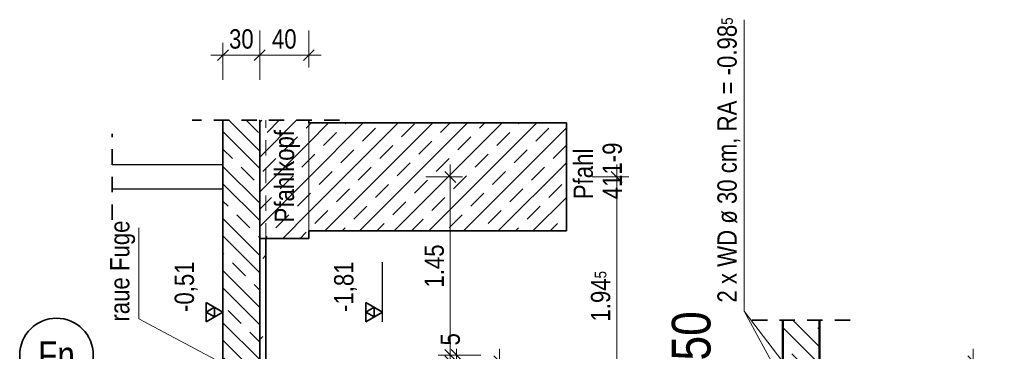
# Model space of a CAD drawing. Header units: millimetres. Extents: x -50 to 85, y 0 to 206.
# Tile 127 of 152: x 62.72 to 70.75, y 23.64 to 26.34. Entities that reach past the tile are written whole.
import ezdxf
from ezdxf.enums import TextEntityAlignment as Align

# ---------------------------------------------------------------- set-up
doc = ezdxf.new("R2010")
doc.units = ezdxf.units.MM
doc.linetypes.add('HIDDEN', pattern=[0.375, 0.25, -0.125])
doc.layers.add('Achsen', color=7, linetype='Continuous', lineweight=20)
doc.layers.add('Schraffuren', color=7, linetype='Continuous', lineweight=20)
doc.styles.add('Arial Narrow', font='ARIALN.TTF')
doc.dimstyles.new('Arch_Strakon_dimstyle', dxfattribs={"dimtxt": 15.75, "dimasz": 1, "dimexe": 1.25, "dimexo": 0.0625, "dimgap": 1, "dimtad": 0, "dimdec": 5, "dimzin": 12, "dimdsep": 46, "dimtxsty": 'Arial Narrow', "dimblk": 'Arrowhead_Tick', "dimsah": 1, "dimcen": 0, "dimse1": 1, "dimse2": 1, "dimclrd": 6, "dimclrt": 2, "dimazin": 0, "dimtfac": 1, "dimtdec": 4, "dimtmove": 0, "dimatfit": 3, "dimldrblk": 'NONE', "dimfxl": 1, "dimtvp": 1, "dimtolj": 1, "dimtzin": 0, "dimlwd": 13, "dimarcsym": 2})
pattern_1 = [(135, (0, 0), (-0.212132, -0.212132), []), (135, (-0.0707, -0.0707), (-0.212132, -0.212132), []), (135, (-0.14142, -0.14142), (-0.212132, -0.212132), [0.15, -0.1])]
pattern_2 = [(45, (0, 0), (-0.14142136, 0.14142136), [0.15, -0.1]), (45, (-0.07071, 0.07071), (-0.14142136, 0.14142136), [])]

# ---------------------------------------------------------------- blocks, each defined once
blk = doc.blocks.new('Arrowhead_Tick')
at = {"color": 0, "linetype": 'Continuous', "lineweight": -2}
for p, q in [((0, 20), (0, -10)), ((-1, 0), (0, 0)), ((10, 0), (0, 0))]:
    blk.add_line(p, q, dxfattribs=at)
at = {"color": 2, "linetype": 'Continuous', "lineweight": 35}
blk.add_line((4.42, 4.42), (-4.42, -4.42), dxfattribs=at)
blk = doc.blocks.new('*D173')
at = {"color": 6, "linetype": 'Continuous', "lineweight": 13}
blk.add_line((66.2298, 23.068), (66.2298, 23.548), dxfattribs=at)
at = {"layer": 'Defpoints', "color": 0}
for p in [(65.676, 23.558), (66.2298, 23.558), (65.376, 23.058)]:
    blk.add_point(p, dxfattribs=at)
at = {"color": 6, "lineweight": 13, "xscale": 0.01, "yscale": 0.01, "zscale": 0.01}
for p, rotation in [((66.2298, 23.558), 90), ((66.2298, 23.058), 270)]:
    blk.add_blockref('Arrowhead_Tick', p, dxfattribs=dict(at, rotation=rotation))
at = {"color": 2, "lineweight": 35, "insert": (66.0994, 23.308), "char_height": 0.1575, "attachment_point": 5, "rotation": 90, "style": 'Arial Narrow'}
blk.add_mtext('\\A1;50', dxfattribs=at)
blk = doc.blocks.new('_None')
blk = doc.blocks.new('*D174')
at = {"color": 6, "linetype": 'Continuous', "lineweight": 13}
blk.add_line((66.6298, 20.8655), (66.6298, 23.548), dxfattribs=at)
at = {"layer": 'Defpoints', "color": 0}
for p in [(65.676, 23.558), (66.6298, 23.558), (65.676, 20.8555)]:
    blk.add_point(p, dxfattribs=at)
at = {"color": 6, "lineweight": 13, "xscale": 0.01, "yscale": 0.01, "zscale": 0.01}
for p, rotation in [((66.6298, 23.558), 90), ((66.6298, 20.8555), 270)]:
    blk.add_blockref('Arrowhead_Tick', p, dxfattribs=dict(at, rotation=rotation))
at = {"color": 2, "lineweight": 35, "insert": (66.4994, 22.2068), "char_height": 0.1575, "attachment_point": 5, "rotation": 90, "style": 'Arial Narrow'}
blk.add_mtext('\\A1;2.70', dxfattribs=at)
blk = doc.blocks.new('*D178')
at = {"color": 6, "linetype": 'Continuous', "lineweight": 13}
blk.add_line((64.386, 22.4912), (65.666, 22.4912), dxfattribs=at)
at = {"layer": 'Defpoints', "color": 0}
for p in [(64.376, 24.3864), (65.676, 23.558), (65.676, 22.4912)]:
    blk.add_point(p, dxfattribs=at)
at = {"color": 6, "lineweight": 13, "xscale": 0.01, "yscale": 0.01, "zscale": 0.01}
for p, rotation in [((65.676, 22.4912), 359.9999999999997), ((64.376, 22.4912), 179.9999999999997)]:
    blk.add_blockref('Arrowhead_Tick', p, dxfattribs=dict(at, rotation=rotation))
at = {"color": 2, "lineweight": 35, "insert": (65.026, 22.6216), "char_height": 0.1575, "attachment_point": 5, "style": 'Arial Narrow'}
blk.add_mtext('\\A1;1.30', dxfattribs=at)
blk = doc.blocks.new('*D224')
at = {"color": 6, "linetype": 'Continuous', "lineweight": 13}
blk.add_line((64.386, 26.05), (64.666, 26.05), dxfattribs=at)
at = {"layer": 'Defpoints', "color": 0}
for p in [(64.676, 26.05), (64.376, 25.5195), (64.676, 25.5195)]:
    blk.add_point(p, dxfattribs=at)
at = {"color": 6, "lineweight": 13, "xscale": 0.01, "yscale": 0.01, "zscale": 0.01}
blk.add_blockref('Arrowhead_Tick', (64.676, 26.05), dxfattribs=at)
at = {"color": 6, "lineweight": 13, "xscale": 0.01, "yscale": 0.01, "zscale": 0.01, "rotation": 180}
blk.add_blockref('Arrowhead_Tick', (64.376, 26.05), dxfattribs=at)
at = {"color": 2, "lineweight": 35, "insert": (64.526, 26.1804), "char_height": 0.1575, "attachment_point": 5, "style": 'Arial Narrow'}
blk.add_mtext('\\A1;30', dxfattribs=at)
blk = doc.blocks.new('*D225')
at = {"color": 6, "linetype": 'Continuous', "lineweight": 13}
blk.add_line((64.686, 26.05), (65.066, 26.05), dxfattribs=at)
at = {"layer": 'Defpoints', "color": 0}
for p in [(65.076, 26.05), (64.676, 25.5195), (65.076, 25.5195)]:
    blk.add_point(p, dxfattribs=at)
at = {"color": 6, "lineweight": 13, "xscale": 0.01, "yscale": 0.01, "zscale": 0.01}
blk.add_blockref('Arrowhead_Tick', (65.076, 26.05), dxfattribs=at)
at = {"color": 6, "lineweight": 13, "xscale": 0.01, "yscale": 0.01, "zscale": 0.01, "rotation": 180}
blk.add_blockref('Arrowhead_Tick', (64.676, 26.05), dxfattribs=at)
at = {"color": 2, "lineweight": 35, "insert": (64.876, 26.1804), "char_height": 0.1575, "attachment_point": 5, "style": 'Arial Narrow'}
blk.add_mtext('\\A1;40', dxfattribs=at)
blk = doc.blocks.new('*D355')
at = {"color": 6, "linetype": 'Continuous', "lineweight": 13}
for p, q in [((66.2798, 23.618), (66.2798, 23.628)), ((66.2798, 23.558), (66.2798, 23.608)), ((66.2798, 23.548), (66.2798, 23.538))]:
    blk.add_line(p, q, dxfattribs=at)
at = {"layer": 'Defpoints', "color": 0}
for p in [(66.2798, 23.608), (70.7463, 23.608), (65.676, 23.558)]:
    blk.add_point(p, dxfattribs=at)
at = {"color": 6, "lineweight": 13, "xscale": 0.01, "yscale": 0.01, "zscale": 0.01}
for p, rotation in [((66.2798, 23.558), 90), ((66.2798, 23.608), 270)]:
    blk.add_blockref('Arrowhead_Tick', p, dxfattribs=dict(at, rotation=rotation))
at = {"color": 2, "lineweight": 35, "insert": (66.2298, 23.7363), "char_height": 0.1575, "attachment_point": 5, "rotation": 90, "style": 'Arial Narrow'}
blk.add_mtext('\\A1;5', dxfattribs=at)
blk = doc.blocks.new('*D356')
at = {"color": 6, "linetype": 'Continuous', "lineweight": 13}
blk.add_line((66.2298, 23.618), (66.2298, 25.0481), dxfattribs=at)
at = {"layer": 'Defpoints', "color": 0}
for p in [(66.2298, 25.0581), (67.176, 25.0581), (70.7463, 23.608)]:
    blk.add_point(p, dxfattribs=at)
at = {"color": 6, "lineweight": 13, "xscale": 0.01, "yscale": 0.01, "zscale": 0.01}
for p, rotation in [((66.2298, 25.0581), 90), ((66.2298, 23.608), 270)]:
    blk.add_blockref('Arrowhead_Tick', p, dxfattribs=dict(at, rotation=rotation))
at = {"color": 2, "lineweight": 35, "insert": (66.0994, 24.333), "char_height": 0.1575, "attachment_point": 5, "rotation": 90, "style": 'Arial Narrow'}
blk.add_mtext('\\A1;1.45', dxfattribs=at)
blk = doc.blocks.new('*D359')
at = {"color": 6, "linetype": 'Continuous', "lineweight": 13}
blk.add_line((67.5862, 23.1255), (67.5862, 25.0481), dxfattribs=at)
at = {"layer": 'Defpoints', "color": 0}
for p in [(67.176, 25.0581), (67.5862, 25.0581), (66.866, 23.1155)]:
    blk.add_point(p, dxfattribs=at)
at = {"color": 6, "lineweight": 13, "xscale": 0.01, "yscale": 0.01, "zscale": 0.01}
for p, rotation in [((67.5862, 25.0581), 90), ((67.5862, 23.1155), 270)]:
    blk.add_blockref('Arrowhead_Tick', p, dxfattribs=dict(at, rotation=rotation))
at = {"color": 2, "lineweight": 35, "insert": (67.4557, 24.0868), "char_height": 0.1575, "attachment_point": 5, "rotation": 90, "style": 'Arial Narrow'}
blk.add_mtext('\\A1;1.94{\\A1;\\H.6x;\\S5;}', dxfattribs=at)
blk = doc.blocks.new('*D570')
at = {"color": 6, "linetype": 'Continuous', "lineweight": 13}
blk.add_line((70.4932, 23.068), (70.4932, 23.548), dxfattribs=at)
at = {"layer": 'Defpoints', "color": 0}
for p in [(70.2395, 23.558), (70.4932, 23.558), (69.9395, 23.058)]:
    blk.add_point(p, dxfattribs=at)
at = {"color": 6, "lineweight": 13, "xscale": 0.01, "yscale": 0.01, "zscale": 0.01}
for p, rotation in [((70.4932, 23.558), 90.00000000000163), ((70.4932, 23.058), 270.0000000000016)]:
    blk.add_blockref('Arrowhead_Tick', p, dxfattribs=dict(at, rotation=rotation))
at = {"color": 2, "lineweight": 35, "insert": (70.3628, 23.308), "char_height": 0.1575, "attachment_point": 5, "rotation": 90, "style": 'Arial Narrow'}
blk.add_mtext('\\A1;50', dxfattribs=at)

msp = doc.modelspace()

# ---------------------------------------------------------------- hatches: boundary and pattern name
at = {"lineweight": 13}
h = msp.add_hatch(dxfattribs=at)
h.set_pattern_fill('wuB', color=6, scale=0.01, angle=135, style=0, pattern_type=2)
h.set_pattern_definition(pattern_1)
h.paths.add_polyline_path([(64.3759816, 23.057968), (64.6759816, 23.057968), (64.6759816, 25.5195005), (64.3759804, 25.5195005)])
h = msp.add_hatch(dxfattribs=at)
h.set_pattern_fill('wuB', color=6, scale=0.01, angle=135, style=0, pattern_type=2)
h.set_pattern_definition(pattern_1)
h.paths.add_polyline_path([(68.9394838, 20.5413407), (69.2394826, 20.5413407), (69.2394826, 23.8910185), (68.9394838, 23.8910185)])
at = {"layer": 'Schraffuren', "lineweight": 13}
h = msp.add_hatch(dxfattribs=at)
h.set_pattern_fill('bB', color=6, scale=0.01, angle=45, style=0, pattern_type=2)
h.set_pattern_definition(pattern_2)
h.paths.add_polyline_path([(65.0759804, 24.5580967), (65.0759804, 25.5195005), (64.6759804, 25.5195005), (64.6759804, 24.5580967)])
h = msp.add_hatch(dxfattribs=at)
h.set_pattern_fill('bB', color=6, scale=0.01, angle=45, style=0, pattern_type=2)
h.set_pattern_definition(pattern_2)
h.paths.add_polyline_path([(67.1759816, 24.618094), (67.1759816, 25.498094), (65.0759816, 25.498094), (65.0759816, 24.618094)])
h = msp.add_hatch(dxfattribs=at)
h.set_pattern_fill('uB', color=6, scale=0.01, angle=45, style=0, pattern_type=2)
h.set_pattern_definition([(45, (0, 0), (-0.212132, 0.212132), [0.15, -0.1]), (45, (0, 0.21213), (-0.212132, 0.212132), [0.15, -0.1, 0.15, -0.1])])
h.paths.add_polyline_path([(64.7259804, 23.557968), (64.7259804, 24.5580967), (64.6759804, 24.5580967), (64.6759804, 23.557968)])

# ---------------------------------------------------------------- linework, layer by layer
at = {"color": 5, "linetype": 'Continuous', "lineweight": 18}
for p, q in [((68.6249691, 26.3380262), (68.6249691, 23.9662534)), ((63.6890524, 24.6426417), (63.6890524, 23.9026451)), ((68.6249691, 23.9662534), (69.4144826, 22.938136)), ((68.6249691, 23.9662534), (69.4144826, 22.518136)), ((63.6890524, 23.9026451), (64.6655848, 23.3856331))]:
    msp.add_line(p, q, dxfattribs=at)
at = {"color": 2, "linetype": 'HIDDEN', "lineweight": 35, "ltscale": 0.5}
for p, q in [((65.3259804, 25.5195005), (64.1259816, 25.5195005)), ((63.4727908, 24.7079704), (63.4727908, 25.4079704)), ((68.6894838, 23.8910185), (69.4894838, 23.8910185))]:
    msp.add_line(p, q, dxfattribs=at)
at = {"color": 2, "linetype": 'Continuous', "lineweight": 35}
for p, q in [((64.3759804, 23.057968), (64.3759804, 25.5195005)), ((64.6759804, 23.557968), (64.6759804, 25.5195005)), ((65.0759804, 25.498094), (65.0759804, 25.5195005)), ((67.1759816, 25.498094), (65.0759816, 25.498094)), ((67.1759816, 24.618094), (67.1759816, 25.498094)), ((65.0759804, 24.5580967), (65.0759804, 24.618094)), ((67.1759816, 24.618094), (65.0759816, 24.618094)), ((65.0759804, 24.5580967), (64.6759804, 24.5580967)), ((64.7259804, 23.557968), (64.7259804, 24.5580967)), ((64.3759816, 23.9575816), (64.2395866, 24.0363316)), ((64.2395866, 24.0363316), (64.2395866, 23.8788316)), ((65.6759804, 23.9575816), (65.5395854, 24.0363316)), ((65.5395854, 24.0363316), (65.5395854, 23.8788316)), ((64.3077841, 23.9969566), (64.2395866, 23.9575816)), ((64.2395866, 23.8788316), (64.3759816, 23.9575816)), ((64.2395866, 23.9575816), (64.3077841, 23.9182066)), ((64.3077841, 23.9182066), (64.3077841, 23.9969566)), ((65.6077829, 23.9969566), (65.5395854, 23.9575816)), ((65.5395854, 23.8788316), (65.6759804, 23.9575816)), ((65.5395854, 23.9575816), (65.6077829, 23.9182066)), ((65.6077829, 23.9182066), (65.6077829, 23.9969566))]:
    msp.add_line(p, q, dxfattribs=at)
at = {"color": 6, "linetype": 'HIDDEN', "lineweight": 13, "ltscale": 0.5}
for p, q in [((64.7259804, 24.5580967), (64.7259804, 25.5195005)), ((65.0759804, 25.4896396), (65.0759804, 25.498094)), ((65.0759804, 25.464601), (65.0759804, 25.4896396)), ((65.0759804, 25.4239407), (65.0759804, 25.464601)), ((65.0759804, 25.369221), (65.0759804, 25.4239407)), ((65.0759804, 25.302545), (65.0759804, 25.369221)), ((65.0759804, 25.2264748), (65.0759804, 25.302545)), ((65.0759804, 25.1439338), (65.0759804, 25.2264748)), ((65.0759804, 25.058094), (65.0759804, 25.1439338)), ((65.0759804, 24.9722543), (65.0759804, 25.058094)), ((65.0759804, 24.8897133), (65.0759804, 24.9722543)), ((65.0759804, 24.8136431), (65.0759804, 24.8897133)), ((65.0759804, 24.7469671), (65.0759804, 24.8136431)), ((65.0759804, 24.6922474), (65.0759804, 24.7469671)), ((65.0759804, 24.6515871), (65.0759804, 24.6922474)), ((65.0759804, 24.6265485), (65.0759804, 24.6515871)), ((65.0759804, 24.618094), (65.0759804, 24.6265485))]:
    msp.add_line(p, q, dxfattribs=at)
at = {"color": 3, "linetype": 'Continuous', "lineweight": 25}
for p, q in [((64.3759816, 23.8788316), (64.3759816, 24.3639316)), ((65.6759804, 23.8788316), (65.6759804, 24.3639316))]:
    msp.add_line(p, q, dxfattribs=at)
at = {"color": 4, "linetype": 'Continuous', "lineweight": 50}
for p, q in [((68.9394838, 20.5413407), (68.9394838, 23.8910185)), ((69.2394826, 20.5413407), (69.2394826, 23.8910185))]:
    msp.add_line(p, q, dxfattribs=at)
at = {"color": 9, "linetype": 'Continuous', "lineweight": 0}
for centre in [(64.6759816, 25.5195005), (67.1759816, 25.058094)]:
    msp.add_circle(centre, 0.00111, dxfattribs=at)
at = {"layer": 'Achsen', "color": 3, "linetype": 'Continuous', "lineweight": 25}
for p, q in [((64.3759804, 25.1579704), (63.4727908, 25.1579704)), ((64.3759804, 24.9579704), (63.4727908, 24.9579704))]:
    msp.add_line(p, q, dxfattribs=at)
at = {"layer": 'Achsen', "color": 2, "linetype": 'Continuous', "lineweight": 35}
msp.add_circle((63.0188267, 23.607962), 0.3, dxfattribs=at)
at = {"layer": 'Schraffuren', "color": 9, "linetype": 'Continuous', "lineweight": 0}
msp.add_circle((64.3759816, 24.386416), 0.00111, dxfattribs=at)

# ---------------------------------------------------------------- texts
at = {"color": 2, "lineweight": 35, "style": 'Arial Narrow'}
for s, p in [('Pfahlkopf', (64.9554455, 24.6879232)), ('Pfahl', (67.3917299, 24.8769644)), ('raue Fuge', (63.6128762, 23.8808805))]:
    msp.add_text(s, height=0.1575, rotation=90, dxfattribs=at).set_placement(p)
at = {"color": 1, "lineweight": 70, "style": 'Arial Narrow'}
msp.add_text('Schnitt L - L   M. 1:50', height=0.315, rotation=90, dxfattribs=at).set_placement((68.3506038, 20.534776))
at = {"color": 2, "lineweight": 35, "char_height": 0.1575, "rotation": 90, "line_spacing_factor": 0.9, "style": 'Arial Narrow'}
for s, insert, attachment_point in [('2 x WD ø 30 cm, RA = -0.98{\\A1;\\H.6x;\\S5;}', (68.5938374, 24.0354349), 7), (' -0,51', (63.9822316, 23.9087566), 1), (' -1,81', (65.2822304, 23.9087566), 1)]:
    msp.add_mtext(s, dxfattribs=dict(at, insert=insert, attachment_point=attachment_point))
at = {"layer": 'Achsen', "color": 4, "lineweight": 50, "style": 'Arial Narrow'}
msp.add_text('Fn', height=0.225, dxfattribs=at).set_placement((63.0188267, 23.6071345), align=Align.MIDDLE_CENTER)
at = {"layer": 'Schraffuren', "color": 2, "lineweight": 35, "style": 'Arial Narrow'}
msp.add_text('411-9', height=0.1575, rotation=90, dxfattribs=at).set_placement((67.6286656, 24.8769644))

# ---------------------------------------------------------------- dimensions: what is measured, and where the dimension line sits
at = {"lineweight": 35}
for base, p1, p2, text, override, picture, middle in [((64.6759816, 26.05), (64.3759804, 25.5195005), (64.6759816, 25.5195005), '30', {"dimscale": 0.01, "dimtxt": 15.75, "dimasz": 1, "dimgap": 5, "dimtad": 1, "dimjust": 0, "dimtih": 0, "dimtoh": 0, "dimdec": 5, "dimdsep": 46, "dimtxsty": 'Arial Narrow', "dimclrd": 6, "dimclrt": 2, "dimtix": 1, "dimtofl": 255, "dimtmove": 0, "dimatfit": 2, "dimfxl": 0, "dimfxlon": 0, "dimtvp": 31.746032, "dimlwd": 13}, '*D224', (64.525981, 26.05)), ((65.0759804, 26.05), (64.6759816, 25.5195005), (65.0759804, 25.5195005), '40', {"dimscale": 0.01, "dimtxt": 15.75, "dimasz": 1, "dimgap": 5, "dimtad": 1, "dimjust": 0, "dimtih": 0, "dimtoh": 0, "dimdec": 5, "dimdsep": 46, "dimtxsty": 'Arial Narrow', "dimclrd": 6, "dimclrt": 2, "dimtix": 1, "dimtofl": 255, "dimtmove": 0, "dimatfit": 2, "dimfxl": 0, "dimfxlon": 0, "dimtvp": 31.746032, "dimlwd": 13}, '*D225', (64.875981, 26.05)), ((65.6759804, 22.4912286), (64.3759816, 24.386416), (65.6759804, 23.557968), '1.30', {"dimscale": 0.01, "dimtxt": 15.75, "dimasz": 1, "dimgap": 5, "dimtad": 1, "dimjust": 0, "dimtih": 0, "dimtoh": 0, "dimdec": 3, "dimdsep": 46, "dimtxsty": 'Arial Narrow', "dimclrd": 6, "dimclrt": 2, "dimtix": 1, "dimtofl": 255, "dimtmove": 0, "dimatfit": 2, "dimfxl": 0, "dimfxlon": 0, "dimtvp": 31.746032, "dimlwd": 13}, '*D178', (65.025981, 22.4912286))]:
    dim = msp.add_linear_dim(base=base, p1=p1, p2=p2, text=text, dimstyle='Arch_Strakon_dimstyle', override=override, dxfattribs=at)
    dim.commit()
    dim.dimension.update_dxf_attribs({"geometry": picture, "text_midpoint": middle, "dimtype": 160})
for base, p1, p2, text, override, picture, middle in [((66.2297695, 25.058094), (70.7463198, 23.607962), (67.1759816, 25.058094), '1.45', {"dimscale": 0.01, "dimtxt": 15.75, "dimasz": 1, "dimgap": 5, "dimtad": 1, "dimjust": 0, "dimtih": 0, "dimtoh": 0, "dimdec": 5, "dimdsep": 46, "dimtxsty": 'Arial Narrow', "dimclrd": 6, "dimclrt": 2, "dimtix": 1, "dimtofl": 255, "dimtmove": 0, "dimatfit": 2, "dimfxl": 0, "dimfxlon": 0, "dimtvp": 31.746032, "dimlwd": 13}, '*D356', (66.2297695, 24.333028)), ((67.5861533, 25.058094), (66.8659816, 23.1155429), (67.1759816, 25.058094), '1.94{\\A1;\\H.6x;\\S5;}', {"dimscale": 0.01, "dimtxt": 15.75, "dimasz": 1, "dimgap": 5, "dimtad": 1, "dimjust": 0, "dimtih": 0, "dimtoh": 0, "dimdec": 5, "dimdsep": 46, "dimtxsty": 'Arial Narrow', "dimclrd": 6, "dimclrt": 2, "dimtix": 1, "dimtofl": 255, "dimtmove": 0, "dimatfit": 2, "dimfxl": 0, "dimfxlon": 0, "dimtvp": 31.746032, "dimlwd": 13}, '*D359', (67.5861533, 24.0868185)), ((66.2797695, 23.607962), (65.6759804, 23.557968), (70.7463198, 23.607962), '5', {"dimscale": 0.01, "dimtxt": 15.75, "dimasz": 1, "dimgap": 5, "dimtad": 1, "dimjust": 4, "dimtih": 0, "dimtoh": 0, "dimdec": 5, "dimdsep": 46, "dimtxsty": 'Arial Narrow', "dimclrd": 6, "dimclrt": 2, "dimtix": 0, "dimtofl": 255, "dimtmove": 2, "dimatfit": 2, "dimfxl": 0, "dimfxlon": 0, "dimtvp": 31.746032, "dimlwd": 13}, '*D355', (66.2297695, 23.7363245)), ((66.2297695, 23.557968), (65.3759804, 23.057968), (65.6759804, 23.557968), '50', {"dimscale": 0.01, "dimtxt": 15.75, "dimasz": 1, "dimgap": 5, "dimtad": 1, "dimjust": 0, "dimtih": 0, "dimtoh": 0, "dimdec": 3, "dimdsep": 46, "dimtxsty": 'Arial Narrow', "dimclrd": 6, "dimclrt": 2, "dimtix": 1, "dimtofl": 255, "dimtmove": 0, "dimatfit": 2, "dimfxl": 0, "dimfxlon": 0, "dimtvp": 31.746032, "dimlwd": 13}, '*D173', (66.2297695, 23.307968)), ((66.6297695, 23.557968), (65.6759804, 20.8555376), (65.6759804, 23.557968), '2.70', {"dimscale": 0.01, "dimtxt": 15.75, "dimasz": 1, "dimgap": 5, "dimtad": 1, "dimjust": 0, "dimtih": 0, "dimtoh": 0, "dimdec": 2, "dimdsep": 46, "dimtxsty": 'Arial Narrow', "dimclrd": 6, "dimclrt": 2, "dimtix": 1, "dimtofl": 255, "dimtmove": 0, "dimatfit": 2, "dimfxl": 0, "dimfxlon": 0, "dimtvp": 31.746032, "dimlwd": 13}, '*D174', (66.6297695, 22.2067528)), ((70.4931988, 23.5580203), (69.9394826, 23.0580203), (70.2394826, 23.5580203), '50', {"dimscale": 0.01, "dimtxt": 15.75, "dimasz": 1, "dimgap": 5, "dimtad": 1, "dimjust": 0, "dimtih": 0, "dimtoh": 0, "dimdec": 5, "dimdsep": 46, "dimtxsty": 'Arial Narrow', "dimclrd": 6, "dimclrt": 2, "dimtix": 1, "dimtofl": 255, "dimtmove": 0, "dimatfit": 2, "dimfxl": 0, "dimfxlon": 0, "dimtvp": 31.746032, "dimlwd": 13}, '*D570', (70.4931988, 23.3080203))]:
    dim = msp.add_linear_dim(base=base, p1=p1, p2=p2, angle=90, text=text, dimstyle='Arch_Strakon_dimstyle', override=override, dxfattribs=at)
    dim.commit()
    dim.dimension.update_dxf_attribs({"geometry": picture, "text_midpoint": middle, "dimtype": 160})

doc.saveas('drawing.dxf')
